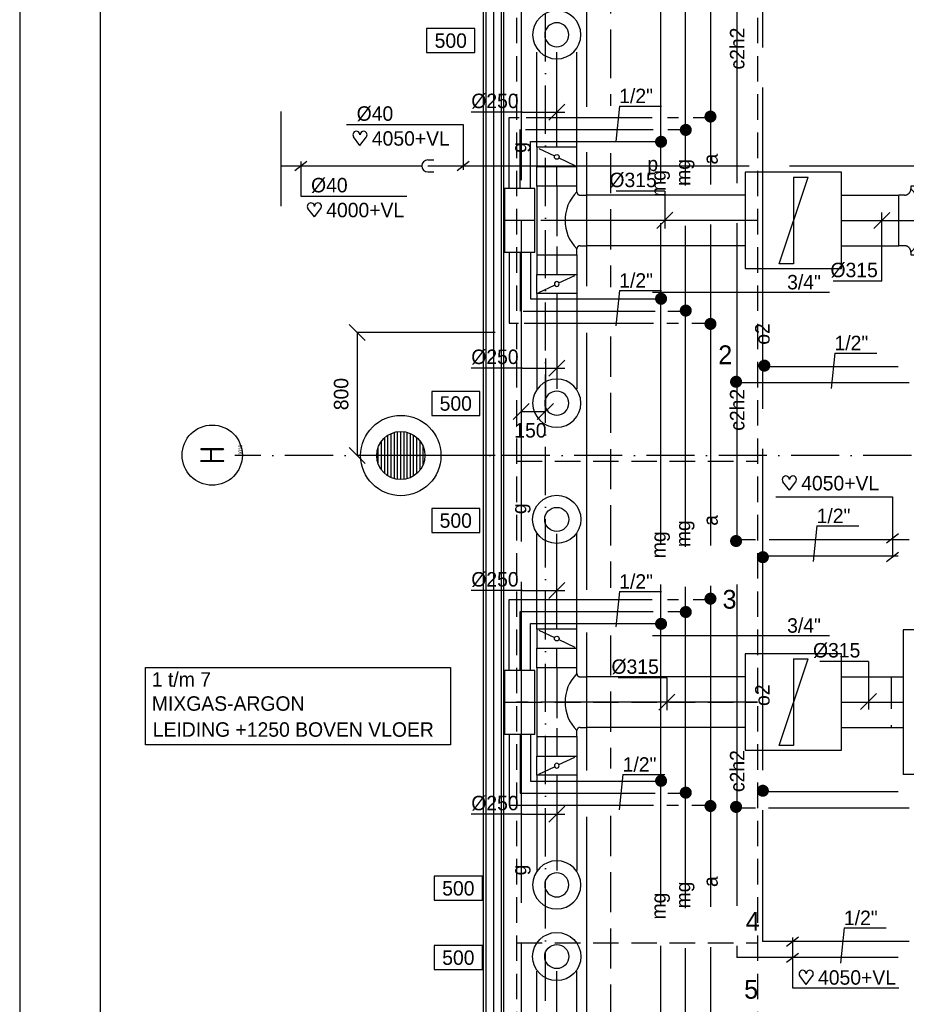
# Model space of a CAD drawing. Extents: x -866131 to -691536, y 173952 to 258052.
# Tile 2 of 160: x -866131 to -855095, y 187091 to 199355. Entities that reach past the tile are written whole.
import ezdxf
from ezdxf.enums import TextEntityAlignment as Align

# ---------------------------------------------------------------- set-up
doc = ezdxf.new("R2010")
doc.units = 0
doc.header["$LTSCALE"] = 100
for name, pattern in [('2322000', [45, 40, -5]), ('2322001', [45, 40, -5]), ('2322002', [45, 40, -5]), ('2322003', [45, 40, -5]), ('2322004', [45, 40, -5]), ('2322006', [45, 40, -5]), ('2322107', [2000, 1000, 1000]), ('2322108', [7, 5, -2]), ('2322134', [45, 40, -5]), ('CENTER2', [11.25, 7.5, -1.25, 1.25, -1.25]), ('CENTER4', [5, 3.125, -0.625, 0.625, -0.625]), ('DASHDOT', [9, 6, -1.5, 0, -1.5]), ('HIDDEN2', [4.7625, 3.175, -1.5875]), ('LURETOUR', [6, 4, -2])]:
    doc.linetypes.add(name, pattern=pattern)
doc.layers.get('0').update_dxf_attribs({"linetype": 'CONTINUOUS'})
doc.layers.get('DEFPOINTS').update_dxf_attribs({"linetype": 'CONTINUOUS'})
for name, color, linetype in [('00KAD025', 2, 'CONTINUOUS'), ('00KAD070', 5, 'CONTINUOUS'), ('AL$1----_MAATVOERING', 7, 'CONTINUOUS'), ('AL$7----_STRAMIEN', 1, 'DASHDOT'), ('AL$8----_HULPKOLOM', 2, 'CONTINUOUS'), ('AL22----_BINNENWAND', 7, 'CONTINUOUS'), ('AL28----_KONSTRUKTIE', 3, 'CONTINUOUS'), ('ALL-----_REFLIJNEN', 8, 'CONTINUOUS'), ('ALN-----_BLOCKNAAM', 2, 'CONTINUOUS'), ('ALXAA---_GEWBETON', 12, 'CONTINUOUS'), ('BOUW', 8, 'CONTINUOUS'), ('WL$1----', 4, 'CONTINUOUS'), ('WL531---', 4, 'CONTINUOUS'), ('WL541---', 4, 'CONTINUOUS'), ('WL561---', 4, 'CONTINUOUS'), ('WL561---_AANVOER', 4, 'CONTINUOUS'), ('WL561---_RETOUR', 4, 'CONTINUOUS'), ('WL570---', 3, 'CONTINUOUS'), ('WL570---_HARTLIJN', 7, 'CONTINUOUS'), ('WL570---_RETOUR', 3, 'CONTINUOUS'), ('WM$1----', 1, 'CONTINUOUS'), ('WM531---', 1, 'CONTINUOUS'), ('WM541---', 1, 'CONTINUOUS'), ('WM570---', 1, 'CONTINUOUS')]:
    doc.layers.add(name, color=color, linetype=linetype)
doc.styles.add('BURO-018', font='BUROFONT.shx', dxfattribs={"height": 180})
doc.styles.get("Standard").update_dxf_attribs({"font": 'ISOCP'})
doc.dimstyles.new('STABICAD', dxfattribs={"dimscale": 100, "dimtxt": 1.8, "dimasz": 0, "dimexe": 0, "dimexo": 2.5, "dimgap": 1.5, "dimtad": 0, "dimzin": 0, "dimtxsty": 'BURO-018', "dimtsz": 1, "dimcen": -3, "dimazin": 3, "dimtfac": 1, "dimtofl": 0, "dimtmove": 0, "dimatfit": 3, "dimtvp": 1.055556, "dimtolj": 1, "dimtzin": 0})

# ---------------------------------------------------------------- blocks, each defined once
blk = doc.blocks.new('LU-2D-K-384')
at = {"color": 0, "linetype": 'CONTINUOUS'}
for p, q in [((-0.5, 450), (0.5, 450)), ((-0.5, -450), (0.5, -450))]:
    blk.add_line(p, q, dxfattribs=at)
blk = doc.blocks.new('LU-1D-T-5A-1F413B5-Q2')
at = {"color": 0, "linetype": 'CONTINUOUS'}
for p, q in [((-157.5, 290), (-157.5, 325.2)), ((-157.5, 325.2), (157.5, 325.2)), ((157.5, 290), (157.5, 325.2)), ((-197.5, 250), (-213.5, 250)), ((-213.5, 250), (-213.5, -250)), ((213.5, 250), (197.5, 250)), ((213.5, -250), (213.5, 250)), ((-213.5, -250), (213.5, -250))]:
    blk.add_line(p, q, dxfattribs=at)
at = {"color": 0, "linetype": 'CONTINUOUS', "flags": 128}
for points in [[(-197.5, 250, 0.02182), (-193.1, 250.2, 0.037214), (-190.6, 250.6, 0.006436), (-185.3, 251.9, 0.02182), (-183.8, 252.4, 0.02182), (-180.6, 253.7, 0.02182), (-177.5, 255.4, 0.02182), (-174.6, 257.2, 0.02182), (-171.8, 259.4, 0.02182), (-169.2, 261.7, 0.02182), (-166.9, 264.3, 0.02182), (-164.7, 267.1, 0.02182), (-162.9, 270, 0.02182), (-161.2, 273.1, 0.02182), (-159.9, 276.3, 0.02182), (-159.4, 277.8, 0.006436), (-158.1, 283.1, 0.037214), (-157.7, 285.6, 0.02182), (-157.5, 290)], [(157.5, 290, 0.02182), (157.7, 285.6, 0.037214), (158.1, 283.1, 0.006436), (159.4, 277.8, 0.02182), (159.9, 276.3, 0.02182), (161.2, 273.1, 0.02182), (162.9, 270, 0.02182), (164.7, 267.1, 0.02182), (166.9, 264.3, 0.02182), (169.2, 261.7, 0.02182), (171.8, 259.4, 0.02182), (174.6, 257.2, 0.02182), (177.5, 255.4, 0.02182), (180.6, 253.7, 0.02182), (183.8, 252.4, 0.02182), (185.3, 251.9, 0.006436), (190.6, 250.6, 0.037214), (193.1, 250.2, 0.02182), (197.5, 250)]]:
    blk.add_lwpolyline(points, format="xyb", dxfattribs=at)
at = {"color": 0, "linetype": 'CONTINUOUS'}
blk.add_arc((0, 447.5), 279.3, 225, 315, dxfattribs=at)
at = {"layer": 'WL570---_HARTLIJN', "linetype": 'CENTER4'}
for p, q in [((0, 325.2), (0, 0)), ((-213.5, 0), (213.5, 0))]:
    blk.add_line(p, q, dxfattribs=at)
blk = doc.blocks.new('LU-1D-T-5A-FA13B5A-Q1')
at = {"color": 0, "linetype": 'CONTINUOUS'}
for p, q in [((-157.5, 145), (-157.5, 185.3)), ((-157.5, 185.3), (157.5, 185.3)), ((157.5, 145), (157.5, 185.3)), ((-177.5, 125), (-213.5, 125)), ((-213.5, 125), (-213.5, -125)), ((213.5, 125), (177.5, 125)), ((213.5, -125), (213.5, 125)), ((-213.5, -125), (213.5, -125))]:
    blk.add_line(p, q, dxfattribs=at)
at = {"color": 0, "linetype": 'CONTINUOUS', "flags": 128}
for points in [[(-177.5, 125, 0.02182), (-175.3, 125.1, 0.037214), (-174, 125.3, 0.006436), (-171.4, 126, 0.02182), (-170.7, 126.2, 0.02182), (-169, 126.9, 0.02182), (-167.5, 127.7, 0.02182), (-166, 128.6, 0.02182), (-164.6, 129.7, 0.02182), (-163.4, 130.9, 0.02182), (-162.2, 132.1, 0.02182), (-161.1, 133.5, 0.02182), (-160.2, 135, 0.02182), (-159.4, 136.5, 0.02182), (-158.7, 138.2, 0.02182), (-158.5, 138.9, 0.006436), (-157.8, 141.5, 0.037214), (-157.6, 142.8, 0.02182), (-157.5, 145)], [(157.5, 145, 0.02182), (157.6, 142.8, 0.037214), (157.8, 141.5, 0.006436), (158.5, 138.9, 0.02182), (158.7, 138.2, 0.02182), (159.4, 136.5, 0.02182), (160.2, 135, 0.02182), (161.1, 133.5, 0.02182), (162.2, 132.1, 0.02182), (163.4, 130.9, 0.02182), (164.6, 129.7, 0.02182), (166, 128.6, 0.02182), (167.5, 127.7, 0.02182), (169, 126.9, 0.02182), (170.7, 126.2, 0.02182), (171.4, 126, 0.006436), (174, 125.3, 0.037214), (175.3, 125.1, 0.02182), (177.5, 125)]]:
    blk.add_lwpolyline(points, format="xyb", dxfattribs=at)
at = {"color": 0, "linetype": 'CONTINUOUS'}
blk.add_arc((0, 302.5), 251, 225, 315, dxfattribs=at)
at = {"layer": 'WL570---_HARTLIJN', "linetype": 'CENTER4'}
for p, q in [((0, 185.3), (0, 0)), ((-213.5, 0), (213.5, 0))]:
    blk.add_line(p, q, dxfattribs=at)
blk = doc.blocks.new('*U164', base_point=(17634, 57534))
at = {"layer": 'WM570---', "linetype": 'CONTINUOUS'}
for p, q in [((17634, 57836), (17027, 57836)), ((17634, 57836), (17634, 57434)), ((17733, 57634), (17534, 57434))]:
    blk.add_line(p, q, dxfattribs=at)
at = {"layer": 'WM570---', "linetype": 'CONTINUOUS', "style": 'BURO-018'}
blk.add_text('%%c315', height=180, dxfattribs=at).set_placement((17534, 57886), align=Align.RIGHT)
blk = doc.blocks.new('*U162', base_point=(18706, 57534))
at = {"layer": 'WM570---', "linetype": 'CONTINUOUS'}
for p, q in [((18706, 58033), (18100, 58033)), ((18706, 58033), (18706, 57434)), ((18806, 57634), (18606, 57434))]:
    blk.add_line(p, q, dxfattribs=at)
at = {"layer": 'WM570---', "linetype": 'CONTINUOUS', "style": 'BURO-018'}
blk.add_text('%%c315', height=180, dxfattribs=at).set_placement((18606, 58083), align=Align.RIGHT)
blk = doc.blocks.new('LU-1D-K-13B')
at = {"color": 0, "linetype": 'CONTINUOUS'}
for p, q in [((-0.5, 157.5), (0.5, 157.5)), ((-0.5, -157.5), (0.5, -157.5))]:
    blk.add_line(p, q, dxfattribs=at)
at = {"layer": 'WL570---_HARTLIJN', "linetype": 'CENTER2'}
blk.add_line((-0.5, 0), (0.5, 0), dxfattribs=at)
blk = doc.blocks.new('2322615')
at = {"color": 0, "linetype": 'CONTINUOUS'}
for p, q in [((-2.5, -7.5), (2.5, 7.5)), ((0, 7.5), (2.5, 7.5)), ((0, 7.5), (0, -7.5)), ((0, -7.5), (-2.5, -7.5))]:
    blk.add_line(p, q, dxfattribs=at)
at = {"color": 0, "linetype": 'CONTINUOUS', "style": 'BURO-018', "flags": 1}
blk.add_attdef('W_ID', (0, 0), '', height=1.8, dxfattribs=at)
blk = doc.blocks.new('LU-ORNAM-C8C810')
at = {"color": 0, "linetype": 'CONTINUOUS'}
for radius in [100, 50]:
    blk.add_circle((0, 0), radius, dxfattribs=at)
at = {"color": 0, "linetype": 'CONTINUOUS', "style": 'BURO-018', "flags": 1}
for tag, p in [('LU_ID', (0, 0)), ('LU_DEBIET', (0, -3)), ('LU_FABR', (0, -6)), ('LU_ARTNR', (0, -9))]:
    blk.add_attdef(tag, p, '', height=1.8, dxfattribs=at)
blk = doc.blocks.new('LU-1D-K-FA')
at = {"color": 0, "linetype": 'CONTINUOUS'}
for p, q in [((-0.5, 125), (0.5, 125)), ((-0.5, -125), (0.5, -125))]:
    blk.add_line(p, q, dxfattribs=at)
at = {"layer": 'WL570---_HARTLIJN', "linetype": 'CENTER2'}
blk.add_line((-0.5, 0), (0.5, 0), dxfattribs=at)
blk = doc.blocks.new('LU-ORND')
at = {"color": 0, "linetype": 'CONTINUOUS'}
for p, q in [((-3, 1.5), (-3, -1.5)), ((3, 1.5), (-3, 1.5)), ((3, -1.5), (3, 1.5)), ((-3, -1.5), (3, -1.5))]:
    blk.add_line(p, q, dxfattribs=at)
blk = doc.blocks.new('LU-1D-KL1-FA77')
at = {"color": 0, "linetype": 'CONTINUOUS'}
for p, q in [((-59.5, 125), (-59.5, -125)), ((59.5, 125), (-59.5, 125)), ((59.5, -125), (59.5, 125)), ((53.1, 111.6), (6.4, 13.4)), ((-6.4, -13.4), (-53.1, -111.6)), ((-59.5, -125), (59.5, -125))]:
    blk.add_line(p, q, dxfattribs=at)
blk.add_circle((0, 0), 14.9, dxfattribs=at)
blk = doc.blocks.new('*U163', base_point=(17648, 60534))
at = {"layer": 'WM570---', "linetype": 'CONTINUOUS'}
for p, q in [((17648, 60897), (17041, 60897)), ((17648, 60897), (17648, 60434)), ((17747, 60634), (17548, 60434))]:
    blk.add_line(p, q, dxfattribs=at)
at = {"layer": 'WM570---', "linetype": 'CONTINUOUS', "style": 'BURO-018'}
blk.add_text('%%c315', height=180, dxfattribs=at).set_placement((17548, 60947), align=Align.RIGHT)
blk = doc.blocks.new('1010')
at = {"layer": 'AL$7----_STRAMIEN', "color": 7, "linetype": 'CONTINUOUS'}
blk.add_circle((0, 750), 750, dxfattribs=at)
at = {"layer": 'ALN-----_BLOCKNAAM', "linetype": 'CONTINUOUS'}
blk.add_text('1010', height=100, dxfattribs=at).set_placement((0, 0))
blk = doc.blocks.new('*U279', base_point=(17023, 181931))
at = {"color": 0, "linetype": 'CONTINUOUS'}
for p, q in [((16923, 182146), (17123, 182346)), ((17023, 181489), (17023, 182346)), ((17023, 181489), (16417, 181489))]:
    blk.add_line(p, q, dxfattribs=at)
at = {"layer": 'WM570---', "linetype": 'CONTINUOUS', "style": 'BURO-018'}
blk.add_text('%%c315', height=180, dxfattribs=at).set_placement((16973, 181539), align=Align.RIGHT)
blk = doc.blocks.new('*U284', base_point=(-26602, 15506))
at = {"color": 0, "linetype": 'CONTINUOUS'}
for p, q in [((-26452, 15406), (-26252, 15606)), ((-26777, 15506), (-27417, 15506)), ((-26777, 15506), (-26252, 15506))]:
    blk.add_line(p, q, dxfattribs=at)
at = {"layer": 'WM570---', "linetype": 'CONTINUOUS', "style": 'BURO-018'}
blk.add_text('%%c250', height=180, dxfattribs=at).set_placement((-26827, 15556), align=Align.RIGHT)
blk = doc.blocks.new('*U285', base_point=(-26602, 18293))
at = {"color": 0, "linetype": 'CONTINUOUS'}
for p, q in [((-26777, 18293), (-27417, 18293)), ((-26777, 18293), (-26252, 18293)), ((-26452, 18193), (-26252, 18393))]:
    blk.add_line(p, q, dxfattribs=at)
at = {"layer": 'WM570---', "linetype": 'CONTINUOUS', "style": 'BURO-018'}
blk.add_text('%%c250', height=180, dxfattribs=at).set_placement((-26827, 18343), align=Align.RIGHT)
blk = doc.blocks.new('*U286', base_point=(-26602, 21450))
at = {"color": 0, "linetype": 'CONTINUOUS'}
for p, q in [((-26452, 21350), (-26252, 21550)), ((-26777, 21450), (-27417, 21450)), ((-26777, 21450), (-26252, 21450))]:
    blk.add_line(p, q, dxfattribs=at)
at = {"layer": 'WM570---', "linetype": 'CONTINUOUS', "style": 'BURO-018'}
blk.add_text('%%c250', height=180, dxfattribs=at).set_placement((-26827, 21500), align=Align.RIGHT)
blk = doc.blocks.new('*U287', base_point=(-26602, 24465))
at = {"color": 0, "linetype": 'CONTINUOUS'}
for p, q in [((-26452, 24366), (-26252, 24565)), ((-26777, 24465), (-27417, 24465)), ((-26777, 24465), (-26252, 24465))]:
    blk.add_line(p, q, dxfattribs=at)
at = {"layer": 'WM570---', "linetype": 'CONTINUOUS', "style": 'BURO-018'}
blk.add_text('%%c250', height=180, dxfattribs=at).set_placement((-26827, 24515), align=Align.RIGHT)
blk = doc.blocks.new('2322006-2')
at = {"layer": 'WM$1----', "color": 0, "style": 'BURO-018'}
for p in [(-23793, 21489), (-23793, 16989)]:
    blk.add_text('o2', height=180, rotation=90, dxfattribs=at).set_placement(p, align=Align.MIDDLE)
blk = doc.blocks.new('2322001-2')
at = {"layer": 'WM$1----', "color": 0, "style": 'BURO-018'}
for p in [(-24110, 25044), (-24110, 20544), (-24110, 16044)]:
    blk.add_text('c2h2', height=180, rotation=90, dxfattribs=at).set_placement(p, align=Align.MIDDLE)
blk = doc.blocks.new('2322002-2')
at = {"layer": 'WM$1----', "color": 0, "style": 'BURO-018'}
for p in [(-24437, 23667), (-24437, 19167), (-24437, 14667), (-24437, 10167)]:
    blk.add_text('a', height=180, rotation=90, dxfattribs=at).set_placement(p, align=Align.MIDDLE)
blk = doc.blocks.new('2322003-6')
at = {"layer": 'WM$1----', "color": 0, "style": 'BURO-018'}
for p in [(-24754, 23501), (-24754, 19001), (-24754, 14501), (-24754, 10001)]:
    blk.add_text('mg', height=180, rotation=90, dxfattribs=at).set_placement(p, align=Align.MIDDLE)
blk = doc.blocks.new('2322004-10')
at = {"layer": 'WM$1----', "color": 0, "style": 'BURO-018'}
for p in [(-25060, 23363), (-25060, 18863), (-25060, 14363), (-25060, 9863)]:
    blk.add_text('mg', height=180, rotation=90, dxfattribs=at).set_placement(p, align=Align.MIDDLE)
blk = doc.blocks.new('HART')
at = {"color": 1}
for q in [(-28.1, 39.5), (51.4, 39.5)]:
    blk.add_line((11.6, -12.9), q, dxfattribs=at)
for centre, start, end in [((-10.5, 52.8), 0, 217.18669), ((33.8, 52.8), 322.81331, 180)]:
    blk.add_arc(centre, 22.1, start, end, dxfattribs=at)
blk = doc.blocks.new('LDS')
at = {"color": 0, "linetype": 'CONTINUOUS'}
for p, q in [((0, 1), (1, 1)), ((0, -1), (1, -1))]:
    blk.add_line(p, q, dxfattribs=at)
blk.add_arc((0, 0), 1, 90, 270, dxfattribs=at)
blk = doc.blocks.new('*D519')
at = {"color": 0, "linetype": 'BYBLOCK'}
for p, q in [((-861832, 195359), (-862032, 195559)), ((-860213, 195459), (-861932, 195459)), ((-861932, 195459), (-861932, 193926)), ((-861832, 193826), (-862032, 194026)), ((-860213, 193926), (-861932, 193926))]:
    blk.add_line(p, q, dxfattribs=at)
at = {"layer": 'DEFPOINTS', "color": 0, "linetype": 'BYBLOCK'}
for p in [(-859963, 195459), (-861932, 193926), (-859963, 193926)]:
    blk.add_point(p, dxfattribs=at)
at = {"color": 0, "linetype": 'BYBLOCK', "insert": (-862129, 194692), "char_height": 180, "attachment_point": 5, "rotation": 90, "style": 'BURO-018'}
blk.add_mtext('\\A1;800', dxfattribs=at)
blk = doc.blocks.new('*D520')
at = {"color": 0, "linetype": 'BYBLOCK'}
for p, q in [((-859888, 195134), (-859888, 194474)), ((-859588, 195134), (-859588, 194474)), ((-859988, 194374), (-859788, 194574)), ((-859688, 194374), (-859488, 194574)), ((-859888, 194474), (-859588, 194474))]:
    blk.add_line(p, q, dxfattribs=at)
at = {"layer": 'DEFPOINTS', "color": 0, "linetype": 'BYBLOCK'}
for p in [(-859888, 195384), (-859588, 195384), (-859588, 194474)]:
    blk.add_point(p, dxfattribs=at)
at = {"color": 0, "linetype": 'BYBLOCK', "insert": (-859774, 194239), "char_height": 180, "attachment_point": 5, "style": 'BURO-018'}
blk.add_mtext('\\A1;150', dxfattribs=at)
blk = doc.blocks.new('2322000-3')
at = {"layer": 'WM$1----', "color": 0, "style": 'BURO-018'}
blk.add_text('p', height=180, dxfattribs=at).set_placement((-858251, 197533), align=Align.MIDDLE)
blk = doc.blocks.new('2322134-1')
at = {"layer": 'WM541---', "color": 0, "style": 'BURO-018'}
for p in [(-859888, 197764), (-859888, 193264), (-859888, 188764)]:
    blk.add_text('g', height=180, rotation=90, dxfattribs=at).set_placement(p, align=Align.MIDDLE)

msp = doc.modelspace()

# ---------------------------------------------------------------- hatches: boundary and pattern name
at = {"layer": 'WM570---'}
h = msp.add_hatch(dxfattribs=at)
h.set_pattern_fill('DOTS', color=8, scale=40, style=0)
h.paths.add_polyline_path([(-815355.188, 242021.228), (-815196.818, 242021.228), (-815196.818, 243621.228), (-815355.188, 243621.228)])
h.paths.add_polyline_path([(-815196.818, 242021.228), (-815033.34, 242021.228), (-815033.34, 243621.228), (-815196.818, 243621.228)])
h.paths.add_polyline_path([(-815033.34, 242021.228), (-814874.97, 242021.228), (-814874.97, 243621.228), (-815033.34, 243621.228)])
h.paths.add_polyline_path([(-814561.375, 243621.228), (-814874.97, 243621.228), (-814874.97, 242021.228), (-814561.375, 242021.228)])
h.paths.add_polyline_path([(-814893.68, 238843.262), (-814893.68, 239426.518), (-815172.999, 239426.518), (-815172.999, 238843.262)], flags=9)
h.paths.add_polyline_path([(-814893.68, 243343.262), (-814893.68, 243926.518), (-815172.999, 243926.518), (-815172.999, 243343.262)], flags=9)
h.paths.add_polyline_path([(-856752.051, 190783.978), (-856752.051, 191097.876), (-857021.933, 191097.876), (-857021.933, 190783.978)], flags=9)
h.paths.add_polyline_path([(-856752.051, 195283.978), (-856752.051, 195597.876), (-857021.933, 195597.876), (-857021.933, 195283.978)], flags=9)
h.paths.add_polyline_path([(-856752.051, 199783.978), (-856752.051, 200097.876), (-857021.933, 200097.876), (-857021.933, 199783.978)], flags=9)
h.paths.add_polyline_path([(-814740.029, 238766.171), (-814740.029, 239080.069), (-815009.911, 239080.069), (-815009.911, 238766.171)], flags=9)
h.paths.add_polyline_path([(-814740.029, 243266.171), (-814740.029, 243580.069), (-815009.911, 243580.069), (-815009.911, 243266.171)], flags=9)

# ---------------------------------------------------------------- linework, layer by layer
at = {"layer": '00KAD025', "linetype": 'CONTINUOUS'}
msp.add_line((-866131.149, 258051.691), (-866131.149, 173951.691), dxfattribs=at)
at = {"layer": '00KAD070', "linetype": 'CONTINUOUS'}
msp.add_line((-865131.149, 257051.691), (-865131.149, 174951.691), dxfattribs=at)
at = {"layer": 'AL$1----_MAATVOERING', "color": 8}
msp.add_line((-860107.635, 203008.759), (-860107.635, 178296.373), dxfattribs=at)
at = {"layer": 'AL$7----_STRAMIEN', "color": 1}
msp.add_line((-859587.635, 177232.02), (-859587.635, 203569.934), dxfattribs=at)
msp.add_lwpolyline([(-840628.378, 193925.559), (-863455.008, 193925.559)], dxfattribs=at)
at = {"layer": 'AL$8----_HULPKOLOM', "color": 8}
msp.add_circle((-861387.282, 193925.836), 500, dxfattribs=at)
msp.add_circle((-861387.282, 193925.836), 500, dxfattribs=at)
at = {"layer": 'AL22----_BINNENWAND', "color": 8}
for p, q in [((-860357.635, 185015.836), (-860357.635, 203008.759)), ((-862879.305, 198209.714), (-862879.305, 197031.102))]:
    msp.add_line(p, q, dxfattribs=at)
at = {"layer": 'AL22----_BINNENWAND', "color": 8, "linetype": 'CONTINUOUS'}
for p, q in [((-860327.635, 203008.759), (-860327.635, 184985.836)), ((-860137.635, 203008.759), (-860137.635, 184795.836))]:
    msp.add_line(p, q, dxfattribs=at)
at = {"layer": 'AL28----_KONSTRUKTIE', "color": 8}
msp.add_circle((-861387.282, 193925.836), 300, dxfattribs=at)
msp.add_circle((-861387.282, 193925.836), 300, dxfattribs=at)
at = {"layer": 'ALL-----_REFLIJNEN', "color": 8, "linetype": 'CONTINUOUS'}
msp.add_line((-860232.635, 203008.759), (-860232.635, 184890.836), dxfattribs=at)
at = {"layer": 'ALXAA---_GEWBETON', "color": 8}
for p, q in [((-861587.282, 193702.229), (-861587.282, 194149.443)), ((-861587.282, 193702.229), (-861587.282, 194149.443)), ((-861547.282, 193672.064), (-861547.282, 194179.608)), ((-861547.282, 193672.064), (-861547.282, 194179.608)), ((-861507.282, 193650.881), (-861507.282, 194200.791)), ((-861507.282, 193650.881), (-861507.282, 194200.791)), ((-861467.282, 193636.699), (-861467.282, 194214.973)), ((-861467.282, 193636.699), (-861467.282, 194214.973)), ((-861427.282, 193628.515), (-861427.282, 194223.157)), ((-861427.282, 193628.515), (-861427.282, 194223.157)), ((-861387.282, 193625.836), (-861387.282, 194225.836)), ((-861387.282, 193625.836), (-861387.282, 194225.836)), ((-861347.282, 193628.515), (-861347.282, 194223.157)), ((-861347.282, 193628.515), (-861347.282, 194223.157)), ((-861307.282, 193636.699), (-861307.282, 194214.973)), ((-861307.282, 193636.699), (-861307.282, 194214.973)), ((-861267.282, 193650.881), (-861267.282, 194200.791)), ((-861267.282, 193650.881), (-861267.282, 194200.791)), ((-861227.282, 193672.064), (-861227.282, 194179.608)), ((-861227.282, 193672.064), (-861227.282, 194179.608)), ((-861187.282, 193702.229), (-861187.282, 194149.443)), ((-861187.282, 193702.229), (-861187.282, 194149.443)), ((-861667.282, 193818.133), (-861667.282, 194033.539)), ((-861667.282, 193818.133), (-861667.282, 194033.539)), ((-861627.282, 193745.836), (-861627.282, 194105.836)), ((-861627.282, 193745.836), (-861627.282, 194105.836)), ((-861147.282, 193745.836), (-861147.282, 194105.836)), ((-861147.282, 193745.836), (-861147.282, 194105.836)), ((-861107.282, 193818.133), (-861107.282, 194033.539)), ((-861107.282, 193818.133), (-861107.282, 194033.539))]:
    msp.add_line(p, q, dxfattribs=at)
at = {"layer": 'WL$1----', "linetype": '2322006'}
for p, q in [((-856886.992, 203008.759), (-856886.992, 187873.096)), ((-850695.145, 195032.14), (-856882.354, 195032.14)), ((-850695.145, 192674.381), (-856882.354, 192674.381)), ((-850695.145, 189737.039), (-856882.354, 189737.039)), ((-850560.573, 187873.096), (-856886.992, 187873.096))]:
    msp.add_line(p, q, dxfattribs=at)
at = {"layer": 'WL$1----', "linetype": '2322004'}
msp.add_line((-858153.949, 201319.18), (-858153.949, 179809.752), dxfattribs=at)
at = {"layer": 'WL$1----', "linetype": '2322003'}
msp.add_line((-857847.427, 201289.47), (-857847.427, 180116.274), dxfattribs=at)
at = {"layer": 'WL$1----', "linetype": '2322002'}
msp.add_line((-857530.688, 201304.325), (-857530.688, 180433.013), dxfattribs=at)
at = {"layer": 'WL$1----', "linetype": '2322001'}
for p, q in [((-857203.731, 201319.18), (-857203.731, 187671.97)), ((-850560.573, 194831.014), (-857184.189, 194831.014)), ((-856972.645, 192875.507), (-857184.189, 192875.507)), ((-850560.573, 192875.507), (-856802.328, 192875.507)), ((-856972.645, 189535.914), (-857184.189, 189535.914)), ((-850560.573, 189535.914), (-856811.79, 189535.914)), ((-850695.145, 187671.97), (-857203.731, 187671.97))]:
    msp.add_line(p, q, dxfattribs=at)
at = {"layer": 'WL$1----', "linetype": '2322000'}
for p, q in [((-862879.305, 197533.352), (-861125.954, 197533.352)), ((-861050.954, 197533.352), (-846451.843, 197533.352))]:
    msp.add_line(p, q, dxfattribs=at)
at = {"layer": 'WL$1----', "color": 1}
for p, q in [((-857102.102, 197454.797), (-857102.102, 196254.797)), ((-855902.102, 197454.797), (-857102.102, 197454.797)), ((-855902.102, 196254.797), (-855902.102, 197454.797)), ((-857102.102, 196254.797), (-855902.102, 196254.797)), ((-857102.102, 191454.797), (-857102.102, 190254.797)), ((-855902.102, 191454.797), (-857102.102, 191454.797)), ((-855902.102, 190254.797), (-855902.102, 191454.797)), ((-857102.102, 190254.797), (-855902.102, 190254.797))]:
    msp.add_line(p, q, dxfattribs=at)
at = {"layer": 'WL541---', "linetype": '2322134'}
msp.add_line((-859887.635, 201354.833), (-859887.635, 185172.548), dxfattribs=at)
at = {"layer": 'WL561---', "color": 7, "linetype": 'HIDDEN2'}
for p, q in [((-859945.864, 199854.797), (-859945.864, 181854.797)), ((-856945.864, 199854.797), (-856945.864, 181854.797)), ((-856945.864, 196854.797), (-859945.864, 196854.797)), ((-859945.864, 193854.797), (-856945.864, 193854.797)), ((-859945.864, 190854.797), (-856945.864, 190854.797)), ((-856945.864, 190854.797), (-859945.864, 190854.797)), ((-859945.864, 187854.797), (-856945.864, 187854.797))]:
    msp.add_line(p, q, dxfattribs=at)
at = {"layer": 'WL561---_AANVOER', "linetype": '2322107'}
for p, q in [((-859075.847, 201304.325), (-859075.847, 198271.717)), ((-859075.847, 197706.201), (-859075.847, 196034.242)), ((-859075.847, 195456.432), (-859075.847, 192251.979)), ((-859075.847, 191723.345), (-859075.847, 190002.21)), ((-859075.847, 189424.401), (-859075.847, 186808.711))]:
    msp.add_line(p, q, dxfattribs=at)
at = {"layer": 'WL561---_RETOUR', "linetype": '2322108'}
for p, q in [((-858775.847, 201334.036), (-858775.847, 199128.292)), ((-858775.847, 199128.292), (-858775.847, 198284.011)), ((-858775.847, 197693.907), (-858775.847, 196021.948)), ((-858775.847, 195407.257), (-858775.847, 192276.567)), ((-858775.847, 191686.464), (-858775.847, 190026.798)), ((-858775.847, 189436.695), (-858775.847, 186796.417))]:
    msp.add_line(p, q, dxfattribs=at)
at = {"layer": 'WL570---', "color": 1}
for p, q in [((-864565.324, 190324.007), (-864565.324, 191285.863)), ((-864565.324, 191285.863), (-860768.995, 191285.863)), ((-860768.995, 191285.863), (-860768.995, 190324.007)), ((-860768.995, 190324.007), (-864565.324, 190324.007))]:
    msp.add_line(p, q, dxfattribs=at)
at = {"layer": 'WL570---_RETOUR', "linetype": 'CONTINUOUS'}
msp.add_line((-855135.347, 191754.797), (-855135.347, 189954.797), dxfattribs=at)
at = {"layer": 'WL570---_RETOUR', "linetype": 'LURETOUR'}
for p, q in [((-855281.321, 191169.797), (-855281.321, 190539.797)), ((-855135.347, 191169.797), (-855135.347, 190539.797))]:
    msp.add_line(p, q, dxfattribs=at)
at = {"layer": 'WM531---'}
for p, q in [((-862064.287, 198050.06), (-860610.165, 198050.06)), ((-860610.165, 198050.06), (-860610.165, 197483.905)), ((-862706.525, 197475.648), (-862557.539, 197591.056)), ((-862632.032, 197588.529), (-862632.032, 197158.325)), ((-860684.658, 197475.648), (-860535.672, 197591.056)), ((-862632.032, 197158.325), (-861311.184, 197158.325)), ((-856719.514, 193413.466), (-855265.392, 193413.466)), ((-855265.392, 193413.466), (-855265.392, 192655.188)), ((-855339.885, 192839.055), (-855190.899, 192954.463)), ((-855339.885, 192608.211), (-855190.899, 192723.619)), ((-856584.318, 187815.392), (-856435.331, 187930.8)), ((-856509.824, 187923.889), (-856509.824, 187296.943)), ((-856584.318, 187614.266), (-856435.331, 187729.674)), ((-856509.824, 187296.943), (-855188.977, 187296.943))]:
    msp.add_line(p, q, dxfattribs=at)
at = {"layer": 'WM570---'}
for p, q in [((-858665.086, 198279.933), (-858710.303, 197839.769)), ((-858665.086, 195981.396), (-858710.303, 195541.232)), ((-855985.431, 195202.499), (-856030.648, 194762.335)), ((-856207.56, 193048.735), (-856252.777, 192608.571)), ((-858665.086, 192232.009), (-858710.303, 191791.845)), ((-858622.255, 189952.311), (-858667.472, 189512.147)), ((-855867.978, 188041.968), (-855913.195, 187601.803))]:
    msp.add_line(p, q, dxfattribs=at)
at = {"layer": 'WM570---', "linetype": 'CONTINUOUS'}
for p, q in [((-858665.086, 198279.933), (-858141.981, 198279.933)), ((-858665.086, 195981.396), (-858141.981, 195981.396)), ((-858255.278, 195960.604), (-856052.079, 195960.604)), ((-855985.431, 195202.499), (-855462.326, 195202.499)), ((-856207.56, 193048.735), (-855684.455, 193048.735)), ((-858665.086, 192232.009), (-858141.981, 192232.009)), ((-858255.278, 191683.767), (-856052.079, 191683.767)), ((-858622.255, 189952.311), (-858099.15, 189952.311)), ((-855867.978, 188041.968), (-855344.873, 188041.968))]:
    msp.add_line(p, q, dxfattribs=at)
at = {"layer": 'WM570---', "color": 4}
for p, q in [((-860037.014, 197254.135), (-860037.014, 198137.62)), ((-860037.014, 198137.62), (-859913.452, 198137.62)), ((-859826.082, 198137.62), (-858258.687, 198137.62)), ((-858067.99, 198137.62), (-857932.657, 198137.62)), ((-857748.112, 198137.62), (-857530.688, 198137.62)), ((-859901.681, 197254.135), (-859901.681, 197987.62)), ((-859835.79, 197987.62), (-858246.384, 197987.62)), ((-858061.839, 197987.62), (-857846.161, 197987.62)), ((-859772.5, 197254.135), (-859772.5, 197837.62)), ((-859772.5, 197837.62), (-858154.579, 197837.62)), ((-860037.014, 196459.653), (-860037.014, 195576.169)), ((-859901.681, 196459.653), (-859901.681, 195726.169)), ((-859772.5, 196459.653), (-859772.5, 195876.169)), ((-859772.5, 195876.169), (-858154.579, 195876.169)), ((-859864.919, 195726.169), (-858221.778, 195726.169)), ((-858061.839, 195726.169), (-857847.427, 195726.169)), ((-860037.014, 195576.169), (-859921.108, 195576.169)), ((-859852.392, 195576.169), (-858240.232, 195576.169)), ((-858074.142, 195576.169), (-857932.657, 195576.169)), ((-857766.567, 195576.169), (-857530.688, 195576.169)), ((-860037.014, 192132.921), (-858258.687, 192132.921)), ((-860037.014, 191249.437), (-860037.014, 192132.921)), ((-858067.99, 192132.921), (-857932.657, 192132.921)), ((-857748.112, 192132.921), (-857530.688, 192132.921)), ((-859901.681, 191982.921), (-858246.384, 191982.921)), ((-859901.681, 191249.437), (-859901.681, 191982.921)), ((-858061.839, 191982.921), (-857846.161, 191982.921)), ((-859772.5, 191832.921), (-858154.579, 191832.921)), ((-859772.5, 191249.437), (-859772.5, 191832.921)), ((-860037.014, 190454.954), (-860037.014, 189571.47)), ((-859901.681, 190454.954), (-859901.681, 189721.47)), ((-859772.5, 190454.954), (-859772.5, 189871.47)), ((-859772.5, 189871.47), (-858154.579, 189871.47)), ((-859901.681, 189721.47), (-858221.778, 189721.47)), ((-858061.839, 189721.47), (-857847.427, 189721.47)), ((-860037.014, 189571.47), (-858240.232, 189571.47)), ((-858074.142, 189571.47), (-857932.657, 189571.47)), ((-857766.567, 189571.47), (-857530.688, 189571.47))]:
    msp.add_line(p, q, dxfattribs=at)
at = {"layer": 'WM570---', "color": 3}
for p, q in [((-859719.454, 197252.579), (-860098.28, 197252.579)), ((-860098.28, 197252.579), (-860098.28, 196457.433)), ((-859719.454, 196457.433), (-859719.454, 197252.579)), ((-859719.454, 196854.797), (-860098.918, 196854.797)), ((-859719.454, 196457.433), (-860098.28, 196457.433)), ((-860098.28, 191247.88), (-860098.28, 190452.734)), ((-859719.454, 191247.88), (-860098.28, 191247.88)), ((-859719.454, 190452.734), (-859719.454, 191247.88)), ((-859719.454, 190850.098), (-860098.918, 190850.098)), ((-859719.454, 190452.734), (-860098.28, 190452.734))]:
    msp.add_line(p, q, dxfattribs=at)
at = {"layer": 'WM570---', "color": 4, "const_width": 75}
for points in [[(-857569.934, 198148.078, 1), (-857494.934, 198148.078, 1)], [(-857877.509, 197982.069, 1), (-857802.509, 197982.069, 1)], [(-858185.084, 197834.505, 1), (-858110.084, 197834.505, 1)], [(-858185.084, 195879.284, -1), (-858110.084, 195879.284, -1)], [(-857877.509, 195731.72, -1), (-857802.509, 195731.72, -1)], [(-857569.934, 195565.71, -1), (-857494.934, 195565.71, -1)], [(-856899.189, 195046.136, -1), (-856824.189, 195046.136, -1)], [(-857251.33, 194845.011, -1), (-857176.33, 194845.011, -1)], [(-857251.33, 192861.51, 1), (-857176.33, 192861.51, 1)], [(-856918.113, 192660.385, 1), (-856843.113, 192660.385, 1)], [(-857569.934, 192143.379, 1), (-857494.934, 192143.379, 1)], [(-857877.509, 191977.37, 1), (-857802.509, 191977.37, 1)], [(-858185.084, 191829.806, 1), (-858110.084, 191829.806, 1)], [(-858185.084, 189874.585, -1), (-858110.084, 189874.585, -1)], [(-857877.509, 189727.021, -1), (-857802.509, 189727.021, -1)], [(-856918.113, 189751.036, -1), (-856843.113, 189751.036, -1)], [(-857569.934, 189561.012, -1), (-857494.934, 189561.012, -1)], [(-857251.33, 189549.911, -1), (-857176.33, 189549.911, -1)]]:
    msp.add_lwpolyline(points, format="xyb", close=True, dxfattribs=at)

# ---------------------------------------------------------------- block references
at = {"layer": 'AL$7----_STRAMIEN'}
ref = msp.add_blockref('1010', (-863359.784, 193931.736), dxfattribs=dict(at, xscale=0.5, yscale=0.5, zscale=0.5, rotation=90))
ref.add_attrib('STR-NAAM', 'H', dxfattribs={"color": 3, "linetype": 'CONTINUOUS', "height": 300, "rotation": 90}).set_placement((-863734.784, 193931.736), align=Align.MIDDLE)
at = {"layer": 'WL$1----', "color": 1, "xscale": 72, "yscale": 72, "zscale": 72, "rotation": 1.438849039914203e-12}
for p in [(-856497.908, 196853.718), (-856497.908, 190853.718)]:
    msp.add_blockref('2322615', p, dxfattribs=at)
at = {"layer": 'WL531---', "color": 2, "xscale": 75, "yscale": 75, "zscale": 75, "rotation": 359.9999999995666}
msp.add_blockref('LDS', (-861050.954, 197533.352), dxfattribs=at)
at = {"layer": 'WL570---_RETOUR', "color": 1, "xscale": -3, "yscale": 3, "zscale": 3, "rotation": 180}
for p in [(-859445.927, 199167.281), (-859445.927, 194578.556), (-859445.927, 188578.556)]:
    msp.add_blockref('LU-ORNAM-C8C810', p, dxfattribs=at)
at = {"layer": 'WL570---_RETOUR', "color": 1, "linetype": 'LURETOUR', "yscale": 2, "zscale": 2}
for name, p, xscale, rotation in [('LU-1D-K-FA', (-859445.927, 198358.159), 1185.392462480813, 90), ('LU-1D-K-FA', (-859445.927, 197404.648), 245.6289450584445, 90), ('LU-1D-T-5A-FA13B5A-Q1', (-859445.927, 196854.797), 2, 270), ('LU-1D-K-FA', (-859445.927, 196304.946), -245.6289450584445, 90), ('LU-1D-K-FA', (-859445.927, 195351.435), -1185.392462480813, 90), ('LU-1D-K-FA', (-859445.927, 192358.159), 1185.392462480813, 90), ('LU-1D-K-FA', (-859445.927, 191404.648), 245.6289450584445, 90), ('LU-1D-T-5A-FA13B5A-Q1', (-859445.927, 190854.797), 2, 270), ('LU-1D-K-13B', (-858091.775, 190854.797), 1967.104375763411, 180.0000000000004), ('LU-1D-K-FA', (-859445.927, 190304.946), -245.6289450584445, 90), ('LU-1D-K-FA', (-859445.927, 189351.435), -1185.392462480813, 90), ('LU-1D-K-FA', (-859445.927, 186913.037), 1185.392462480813, 90)]:
    msp.add_blockref(name, p, dxfattribs=dict(at, xscale=xscale, rotation=rotation))
at = {"layer": 'WL570---_RETOUR', "xscale": 2, "yscale": 2, "zscale": 2}
for p in [(-861918.575, 197815.552), (-862486.32, 196923.817), (-856573.802, 193521.727), (-856364.112, 187364.683)]:
    msp.add_blockref('HART', p, dxfattribs=at)
at = {"layer": 'WL570---_RETOUR', "color": 1, "linetype": 'CONTINUOUS', "yscale": 2, "zscale": 2, "rotation": 90}
for p, xscale in [((-859445.927, 197646.463), 2), ((-859445.927, 196063.132), -2), ((-859445.927, 191646.463), 2), ((-859445.927, 190063.132), -2)]:
    msp.add_blockref('LU-1D-KL1-FA77', p, dxfattribs=dict(at, xscale=xscale))
at = {"layer": 'WL570---_RETOUR', "linetype": 'LURETOUR', "yscale": 2, "zscale": 2}
for name, p, xscale, rotation in [('LU-1D-T-5A-1F413B5-Q2', (-854537.422, 196854.797), 2, 90), ('LU-1D-K-13B', (-858091.108, 196854.797), 1968.544282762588, 179.9999999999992), ('LU-2D-K-384', (-850263.222, 190854.797), 9744.249764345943, 180), ('LU-1D-K-13B', (-855518.725, 190854.797), 766.7550556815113, 359.9999999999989)]:
    msp.add_blockref(name, p, dxfattribs=dict(at, xscale=xscale, rotation=rotation))
at = {"layer": 'WL570---_RETOUR', "linetype": 'LURETOUR', "xscale": 714.2807598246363, "yscale": 2, "zscale": 2}
msp.add_blockref('LU-1D-K-13B', (-855544.962, 196854.797), dxfattribs=at)
at = {"layer": 'WL570---_RETOUR', "color": 1, "xscale": 3, "yscale": 3, "zscale": 3}
for p in [(-859445.927, 193131.039), (-859445.927, 187685.916)]:
    msp.add_blockref('LU-ORNAM-C8C810', p, dxfattribs=at)
at = {"layer": 'WL570---_RETOUR', "xscale": -3, "yscale": 3, "zscale": 3, "rotation": 180}
msp.add_blockref('LU-ORNAM-C8C810', (-859445.927, 188578.556), dxfattribs=at)
at = {"layer": 'WM$1----'}
for name, p in [('2322000-3', (0, 0)), ('2322004-10', (-833093.746, 173951.691))]:
    msp.add_blockref(name, p, dxfattribs=at)
at = {"layer": 'WM$1----', "color": 1}
for name in ['2322006-2', '2322001-2', '2322003-6', '2322002-2']:
    msp.add_blockref(name, (-833093.746, 173951.691), dxfattribs=at)
at = {"layer": 'WM541---'}
msp.add_blockref('2322134-1', (0, 0), dxfattribs=at)
at = {"layer": 'WM570---'}
ref = msp.add_blockref('LU-ORND', (-860765.589, 199094.722), dxfattribs=dict(at, xscale=100, yscale=100, zscale=100))
ref.add_attrib('LU_TEXT1', '500', dxfattribs={"layer": '0', "color": 1, "linetype": 'CONTINUOUS', "height": 180, "style": 'BURO-018'}).set_placement((-860765.589, 199094.722), align=Align.MIDDLE)
for name, p in [('*U287', (-859695.927, 198203.74)), ('*U163', (-858101.427, 196856.372)), ('*U279', (-855399.77, 196539.797)), ('*U286', (-859695.927, 195016.159)), ('*U285', (-859695.927, 192244.736)), ('*U162', (-855567.104, 190861.946)), ('*U164', (-858075.779, 190855.197)), ('*U284', (-859695.927, 189457.846))]:
    msp.add_blockref(name, p, dxfattribs=at)
ref = msp.add_blockref('LU-ORND', (-860703.127, 194574.797), dxfattribs=dict(at, xscale=100, yscale=100, zscale=100))
ref.add_attrib('LU_TEXT1', '500', dxfattribs={"layer": '0', "color": 1, "linetype": 'CONTINUOUS', "height": 180, "style": 'BURO-018'}).set_placement((-860703.127, 194574.797), align=Align.MIDDLE)
ref = msp.add_blockref('LU-ORND', (-860703.127, 193117.031), dxfattribs=dict(at, xscale=100, yscale=100, zscale=100))
ref.add_attrib('LU_TEXT1', '500', dxfattribs={"layer": '0', "color": 1, "linetype": 'CONTINUOUS', "height": 180, "style": 'BURO-018'}).set_placement((-860703.127, 193117.031), align=Align.MIDDLE)
ref = msp.add_blockref('LU-ORND', (-860671.1, 188536.115), dxfattribs=dict(at, xscale=100, yscale=100, zscale=100))
ref.add_attrib('LU_TEXT1', '500', dxfattribs={"layer": '0', "color": 1, "linetype": 'CONTINUOUS', "height": 180, "style": 'BURO-018'}).set_placement((-860671.1, 188536.115), align=Align.MIDDLE)
ref = msp.add_blockref('LU-ORND', (-860671.1, 187672.553), dxfattribs=dict(at, xscale=100, yscale=100, zscale=100))
ref.add_attrib('LU_TEXT1', '500', dxfattribs={"layer": '0', "color": 1, "linetype": 'CONTINUOUS', "height": 180, "style": 'BURO-018'}).set_placement((-860671.1, 187672.553), align=Align.MIDDLE)

# ---------------------------------------------------------------- texts
at = {"layer": 'BOUW', "color": 2, "style": 'BURO-018'}
for s, p in [('2', (-857435.901, 195064.41)), ('3', (-857382.228, 192019.195)), ('4', (-857093.012, 188007.104)), ('5', (-857113.241, 187160.773))]:
    msp.add_text(s, height=234, dxfattribs=at).set_placement(p)
at = {"layer": 'WL570---', "color": 1, "style": 'BURO-018'}
for s, p in [('1 t/m 7', (-864485.969, 191047.494)), ('MIXGAS-ARGON', (-864485.969, 190747.494)), ('LEIDING +1250 BOVEN VLOER', (-864474.999, 190423.659))]:
    msp.add_text(s, height=180, dxfattribs=at).set_placement(p)
at = {"layer": 'WL570---_RETOUR', "color": 1, "style": 'BURO-018'}
for s, p in [('4050+VL', (-861747.93, 197786.156)), ('4000+VL', (-862315.675, 196894.421)), ('4050+VL', (-856403.157, 193492.331)), ('4050+VL', (-856193.467, 187335.287))]:
    msp.add_text(s, height=180, dxfattribs=at).set_placement(p)
at = {"layer": 'WM570---', "linetype": 'CONTINUOUS', "style": 'BURO-018'}
for s, p in [('1/2"', (-858668.24, 198315.698)), ('1/2"', (-858668.24, 196017.161)), ('3/4"', (-856578.338, 195996.369)), ('1/2"', (-855988.585, 195238.264)), ('1/2"', (-856210.714, 193084.5)), ('1/2"', (-858668.24, 192267.774)), ('3/4"', (-856578.338, 191719.532)), ('1/2"', (-858625.409, 189988.076)), ('1/2"', (-855871.132, 188077.733))]:
    msp.add_text(s, height=180, dxfattribs=at).set_placement(p)
at = {"layer": 'WM570---', "style": 'BURO-018'}
for p in [(-861936.371, 198096.182), (-862504.115, 197204.447)]:
    msp.add_text('%%C40', height=180, dxfattribs=at).set_placement(p)

# ---------------------------------------------------------------- dimensions: what is measured, and where the dimension line sits
at = {"layer": 'WM541---'}
dim = msp.add_linear_dim(base=(-861931.988, 193925.559), p1=(-859962.635, 195459.327), p2=(-859962.635, 193925.559), angle=90, text='800', dimstyle='STABICAD', dxfattribs=at)
dim.commit()
dim.dimension.update_dxf_attribs({"geometry": '*D519', "text_midpoint": (-862128.546, 194692.443)})
dim = msp.add_linear_dim(base=(-859587.635, 194473.936), p1=(-859887.635, 195384.327), p2=(-859587.635, 195384.327), text='150', dimstyle='STABICAD', dxfattribs=at)
dim.commit()
dim.dimension.update_dxf_attribs({"geometry": '*D520', "text_midpoint": (-859774.133, 194239.361), "dimtype": 160})

doc.saveas('drawing.dxf')
